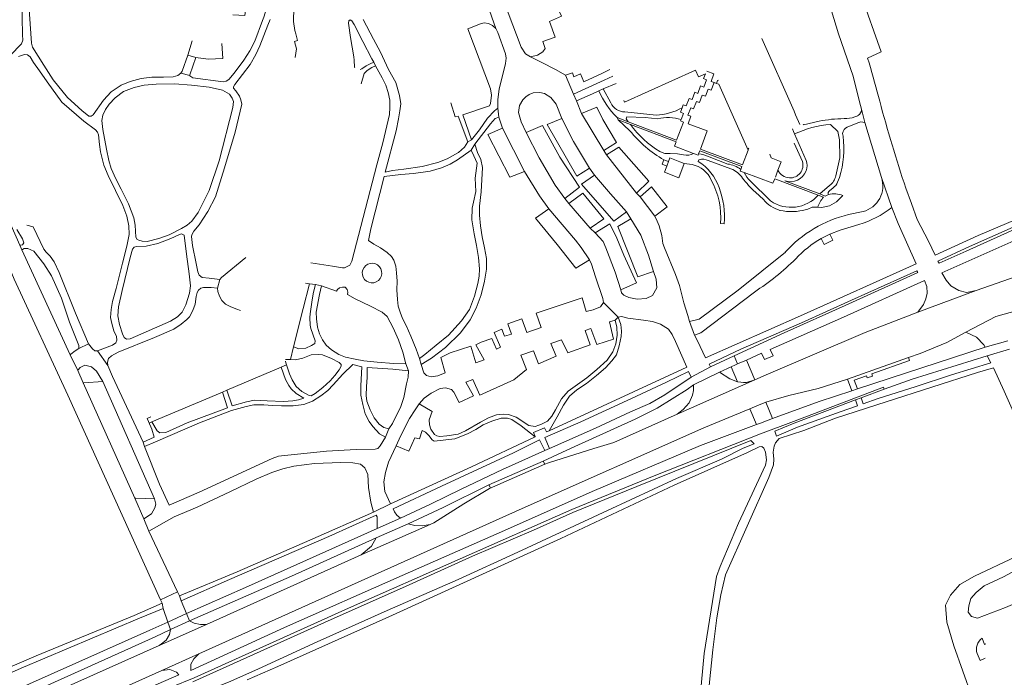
# Model space of a CAD drawing. Extents: x 145000 to 155000, y 457500 to 470000.
# Tile 122 of 196: x 152238 to 152541, y 461086 to 461289. Entities that reach past the tile are written whole.
import ezdxf

# ---------------------------------------------------------------- set-up
doc = ezdxf.new("R2010")
doc.units = 0
doc.header["$LTSCALE"] = 0.2
doc.header["$MEASUREMENT"] = 0
doc.layers.add('kant verharding', color=252, linetype='Continuous', lineweight=0)

msp = doc.modelspace()

# ---------------------------------------------------------------- linework, layer by layer
at = {"layer": 'kant verharding', "lineweight": 0}
for p, q in [((152384.91, 461286.14), (152382.27, 461293.47)), ((152290.07, 461277.93), (152291.45, 461282.3)), ((152476.61, 461260.7), (152466.73, 461283.03)), ((152503.44, 461278.96), (152499.26, 461277.04)), ((152292.51, 461277.23), (152290.07, 461277.93)), ((152341.41, 461274.27), (152341.24, 461276.38)), ((152346.67, 461276.84), (152347.32, 461275.78)), ((152347.32, 461275.78), (152347.82, 461274.69)), ((152341.43, 461273.99), (152341.41, 461274.27)), ((152424.47, 461263.44), (152446.27, 461273.32)), ((152447.2, 461271.29), (152446.27, 461273.32)), ((152290.7, 461271.66), (152287.92, 461272.42)), ((152343.39, 461269.12), (152344.34, 461272.26)), ((152408.79, 461265.93), (152406.27, 461271.73)), ((152451.1, 461269.87), (152452.02, 461269.48)), ((152452.76, 461269.2), (152452.02, 461269.48)), ((152416.55, 461266.93), (152414.65, 461266.08)), ((152416.55, 461266.93), (152417.89, 461267.53)), ((152421.85, 461269.23), (152417.89, 461267.53)), ((152417.89, 461267.53), (152420.25, 461263.24)), ((152452.76, 461269.2), (152453.47, 461268.96)), ((152453.47, 461268.96), (152462.46, 461248.67)), ((152409.67, 461263.91), (152408.79, 461265.93)), ((152409.67, 461263.91), (152414.65, 461266.08)), ((152411.21, 461259.98), (152409.67, 461263.91)), ((152424.24, 461263.97), (152424.47, 461263.44)), ((152497.36, 461261.3), (152496.76, 461263.6)), ((152502.98, 461263.82), (152502.61, 461265.18)), ((152385.75, 461258.83), (152385.45, 461261.66)), ((152424.56, 461260.44), (152434.2, 461259.43)), ((152476.61, 461260.7), (152477.07, 461259.61)), ((152497.36, 461261.3), (152498.42, 461257.21)), ((152385.75, 461258.83), (152386.92, 461255.43)), ((152418.05, 461248.61), (152411.21, 461259.98)), ((152422.17, 461258.71), (152422.51, 461258.01)), ((152425.53, 461257.42), (152422.17, 461258.71)), ((152422.51, 461258.01), (152426.13, 461254.67)), ((152422.51, 461258.01), (152426.32, 461256.57)), ((152425.53, 461257.42), (152440.49, 461251.77)), ((152442.58, 461257.35), (152440.49, 461251.77)), ((152441.85, 461258.08), (152441.7, 461257.67)), ((152441.7, 461257.67), (152442.58, 461257.35)), ((152478.43, 461256.56), (152477.07, 461259.61)), ((152495.3, 461258.95), (152496.23, 461259.3)), ((152393.72, 461242.1), (152386.92, 461255.43)), ((152426.32, 461256.57), (152440.3, 461251.28)), ((152476.43, 461254.39), (152476.1, 461255.21)), ((152476.73, 461253.68), (152476.43, 461254.39)), ((152496.24, 461257.09), (152492.97, 461255.76)), ((152503.5, 461240.3), (152498.42, 461257.21)), ((152376.26, 461251.28), (152377.39, 461251.89)), ((152480.37, 461245.54), (152476.73, 461253.68)), ((152491.54, 461253.85), (152491.71, 461252.98)), ((152377.26, 461248.68), (152378.38, 461250.49)), ((152418.87, 461247.27), (152418.05, 461248.61)), ((152447.59, 461248.52), (152447.21, 461247.57)), ((152460.56, 461243.65), (152447.59, 461248.52)), ((152460.73, 461244.13), (152447.82, 461248.98)), ((152462.46, 461248.67), (152460.73, 461244.13)), ((152476.68, 461250.83), (152479.21, 461245.17)), ((152428.15, 461235.49), (152418.87, 461247.27)), ((152436.6, 461245.73), (152437.99, 461245.22)), ((152437.99, 461245.22), (152437.43, 461243.76)), ((152447.37, 461245.75), (152447.15, 461245.17)), ((152457.22, 461242.91), (152450.22, 461245.46)), ((152450.46, 461246.6), (152456.25, 461244.42)), ((152413.69, 461243.18), (152415.25, 461241)), ((152436.79, 461241.87), (152437.28, 461243.21)), ((152437.28, 461243.21), (152437.43, 461243.76)), ((152441.47, 461245.13), (152442.84, 461244.54)), ((152445.26, 461244.27), (152442.84, 461244.54)), ((152460.22, 461242.78), (152460.03, 461242.25)), ((152460.03, 461242.25), (152461.31, 461241.78)), ((152460.22, 461242.78), (152460.56, 461243.65)), ((152471.66, 461242.52), (152470.87, 461240.35)), ((152461.31, 461241.78), (152470.12, 461238.49)), ((152470.12, 461238.49), (152470.66, 461239.87)), ((152484.09, 461234.86), (152470.66, 461239.87)), ((152484.54, 461235.24), (152473.83, 461239.24)), ((152490.6, 461240.31), (152489.98, 461238.79)), ((152503.5, 461240.3), (152506.73, 461231.04)), ((152469.4, 461233.04), (152463.19, 461239.12)), ((152487.58, 461237.82), (152484.54, 461235.24)), ((152488.68, 461237.14), (152487.52, 461236.19)), ((152512.76, 461232.26), (152511.05, 461236.98)), ((152407.35, 461232.23), (152406.09, 461233.83)), ((152429.24, 461234.36), (152428.15, 461235.49)), ((152433.74, 461228.34), (152429.24, 461234.36)), ((152467.18, 461233.46), (152464.71, 461235.78)), ((152485.71, 461234.24), (152484.09, 461234.86)), ((152484.54, 461235.24), (152486.2, 461234.56)), ((152486.2, 461234.56), (152487.19, 461235.02)), ((152407.35, 461232.23), (152413.84, 461224.69)), ((152483.95, 461231.14), (152482.25, 461231.12)), ((152425.07, 461229.68), (152426.37, 461227.51)), ((152493.42, 461228.86), (152497.88, 461229.79)), ((152415.41, 461223.27), (152413.84, 461224.69)), ((152455.17, 461226), (152454.01, 461226.09)), ((152484.97, 461221.53), (152487.66, 461222.84)), ((152238.62, 461219.47), (152238.37, 461219.42)), ((152238.37, 461219.42), (152239.01, 461218.02)), ((152239.01, 461218.02), (152239.24, 461218.13)), ((152239.01, 461218.02), (152253.94, 461185.69)), ((152300.5, 461209.52), (152307.92, 461215.6)), ((152334.61, 461212.95), (152327.98, 461214.01)), ((152520.88, 461214.52), (152521.24, 461213.92)), ((152299.97, 461208.85), (152300.5, 461209.52)), ((152514.67, 461211.02), (152514.43, 461211.54)), ((152299.26, 461206.18), (152299.97, 461208.85)), ((152327.49, 461207.53), (152326.32, 461207.74)), ((152329.36, 461207.38), (152331.24, 461206.9)), ((152514.68, 461198.86), (152532.69, 461205.5)), ((152422.54, 461197.28), (152418.02, 461201.81)), ((152306.29, 461199.3), (152305.17, 461199.73)), ((152421.6, 461196.37), (152422.54, 461197.28)), ((152444.42, 461195.96), (152443.94, 461197.84)), ((152398.86, 461194.12), (152394.38, 461192.54)), ((152412.38, 461193.17), (152414.1, 461193.76)), ((152419.87, 461195.82), (152421.6, 461196.37)), ((152446.01, 461191.72), (152444.42, 461195.96)), ((152446.87, 461189.97), (152446.01, 461191.72)), ((152256.54, 461187.67), (152259.57, 461189.06)), ((152266.91, 461188.71), (152262.3, 461186.94)), ((152322.56, 461188.1), (152321.67, 461184.22)), ((152386.3, 461188.03), (152385.11, 461187.47)), ((152401.79, 461189.21), (152405.04, 461190.27)), ((152449.4, 461184.77), (152446.87, 461189.97)), ((152535.44, 461188.01), (152496.17, 461175.21)), ((152542.44, 461189.99), (152535.44, 461188.01)), ((152254.14, 461185.85), (152253.94, 461185.69)), ((152253.94, 461185.69), (152256.21, 461180.88)), ((152265.51, 461182.41), (152262.3, 461186.94)), ((152392.6, 461185.61), (152396.5, 461186.96)), ((152450.9, 461181.99), (152458.15, 461185.35)), ((152458.15, 461185.35), (152459.24, 461182.89)), ((152493.05, 461178.18), (152511.83, 461184.88)), ((152536.08, 461185.34), (152542.94, 461187.43)), ((152537.14, 461183.2), (152536.08, 461185.34)), ((152318.86, 461181.88), (152302.12, 461174.79)), ((152320.47, 461182.56), (152318.86, 461181.88)), ((152320.1, 461183.76), (152320.27, 461183.22)), ((152321.67, 461184.22), (152320.11, 461184.27)), ((152357.22, 461182.87), (152358.01, 461180.77)), ((152361.93, 461182.67), (152361.34, 461184.58)), ((152381.23, 461184.14), (152378.74, 461183.26)), ((152443.68, 461181.87), (152401.27, 461162.33)), ((152450.9, 461181.99), (152444.97, 461178.86)), ((152450.52, 461182.86), (152450.9, 461181.99)), ((152453.66, 461180.39), (152457.29, 461182.03)), ((152457.29, 461182.03), (152458.6, 461182.61)), ((152457.29, 461182.03), (152459.26, 461177.42)), ((152458.6, 461182.61), (152459.24, 461182.89)), ((152459.24, 461182.89), (152461.94, 461184.09)), ((152461.94, 461184.09), (152464.55, 461177.98)), ((152537.97, 461181.73), (152541.3, 461174.46)), ((152256.39, 461181.08), (152256.21, 461180.88)), ((152256.21, 461180.88), (152257.84, 461177.06)), ((152444.17, 461180.58), (152444.97, 461178.86)), ((152445.71, 461176.4), (152453.66, 461180.39)), ((152257.84, 461177.06), (152258.1, 461177.08)), ((152257.84, 461177.06), (152273.8, 461141.6)), ((152258.1, 461177.08), (152263.94, 461177.52)), ((152263.94, 461177.52), (152279.83, 461141.38)), ((152375.67, 461177.25), (152377.8, 461178.08)), ((152440.61, 461167.42), (152464.55, 461177.98)), ((152461.95, 461177.12), (152461.04, 461177.19)), ((152464.55, 461177.98), (152461.95, 461177.12)), ((152494.4, 461174.64), (152493.05, 461178.18)), ((152300.72, 461174.2), (152279.04, 461165.02)), ((152302.12, 461174.79), (152300.72, 461174.2)), ((152496.17, 461175.21), (152494.4, 461174.64)), ((152504.3, 461175.15), (152497.23, 461172.47)), ((152462.98, 461169.11), (152464.46, 461169.72)), ((152464.46, 461169.72), (152465.21, 461170.03)), ((152465.21, 461170.03), (152467.93, 461171.16)), ((152467.93, 461171.16), (152470.01, 461166.06)), ((152497.23, 461172.47), (152495.48, 461171.81)), ((152277.57, 461166.05), (152278.74, 461166.61)), ((152465.11, 461164.23), (152462.98, 461169.11)), ((152277.98, 461165.2), (152277.57, 461166.05)), ((152279.04, 461165.02), (152278.24, 461164.63)), ((152279.04, 461165.02), (152280.61, 461162.3)), ((152466.61, 461164.79), (152465.11, 461164.23)), ((152467.36, 461165.08), (152466.61, 461164.79)), ((152470.01, 461166.06), (152467.36, 461165.08)), ((152276.32, 461158.84), (152279.71, 461160.39)), ((152351.91, 461162.91), (152350.87, 461160.31)), ((152276.32, 461158.84), (152276.75, 461157.44)), ((152280.16, 461158.92), (152276.75, 461157.44)), ((152398.28, 461159.49), (152399.93, 461156.19)), ((152401.39, 461156.89), (152399.96, 461160.23)), ((152428.27, 461145.14), (152463.37, 461159.28)), ((152399.93, 461156.19), (152401.39, 461156.89)), ((152399.47, 461152.99), (152382.73, 461145.64)), ((152399.47, 461152.99), (152399.98, 461151.99)), ((152382.73, 461145.64), (152383.23, 461144.72)), ((152273.8, 461141.6), (152276.6, 461135.2)), ((152274.08, 461141.59), (152273.8, 461141.6)), ((152279.83, 461141.38), (152274.08, 461141.59)), ((152347.24, 461137.28), (152352.45, 461139.82)), ((152276.6, 461135.2), (152278.1, 461131.43)), ((152343.45, 461124.09), (152364.65, 461133.47)), ((152348.04, 461129.33), (152357.88, 461133.65)), ((152348.32, 461132.24), (152355.48, 461135.4)), ((152278.1, 461131.43), (152286.96, 461112.68)), ((152295.84, 461102.72), (152343.45, 461124.09)), ((152286.96, 461112.68), (152281.71, 461110.3)), ((152286.96, 461112.68), (152287.55, 461111.45)), ((152281.71, 461110.3), (152282.18, 461109.25)), ((152282.18, 461109.25), (152282.53, 461107.58)), ((152287.55, 461111.45), (152288.08, 461109.98)), ((152288.08, 461109.98), (152289.73, 461106.09)), ((152282.53, 461107.58), (152283.96, 461103.42)), ((152283.96, 461103.42), (152289.73, 461106.09)), ((152289.73, 461106.09), (152290.59, 461103.84)), ((152283.96, 461103.42), (152284.74, 461101.1)), ((152284.74, 461101.1), (152290.59, 461103.84)), ((152281.31, 461096.25), (152295.84, 461102.72)), ((152282.12, 461088.49), (152293.5, 461093.66))]:
    msp.add_line(p, q, dxfattribs=at)
at = {"layer": 'kant verharding', "lineweight": 0, "flags": 128}
for points in [[(152503.44, 461278.96), (152497.14, 461296.75), (152490.08, 461312.1)], [(152206.7, 461303.5), (152210.56, 461295.47), (152221.7, 461270.77), (152222.95, 461269.59), (152224.47, 461269.24), (152226.09, 461269.8), (152228.32, 461271.17), (152231.82, 461274.24), (152238.92, 461281.43), (152239.37, 461282.51), (152239.27, 461284.14), (152239.05, 461294.98), (152239.41, 461298.49), (152240.3, 461302.51)], [(152242.4, 461302.38), (152241.76, 461299.89), (152241.31, 461297.25), (152241.13, 461294), (152241.39, 461290.6), (152241.96, 461281.58), (152242.27, 461280.39), (152245.78, 461274.85), (152248.71, 461270.35), (152253.06, 461264.86), (152257.47, 461260.89), (152259.6, 461259.18), (152260.34, 461259.17), (152260.99, 461259.61), (152264.14, 461264.08), (152266.52, 461266.63), (152269.61, 461268.74), (152272.35, 461269.81), (152275.78, 461270.77), (152279.01, 461271.13), (152282.64, 461271.15), (152285.58, 461271.24), (152287.04, 461271.67), (152287.92, 461272.42)], [(152202.28, 461299.24), (152222.68, 461254.83), (152238.37, 461219.42)], [(152290.7, 461271.66), (152290.7, 461271.58), (152291.66, 461270.97), (152300.99, 461269.7), (152301.88, 461269.9), (152302.76, 461270.45), (152304.33, 461272.38), (152307.34, 461276.36), (152309.18, 461279.3), (152310.68, 461282.21), (152313.11, 461288.61), (152313.43, 461289.63), (152314.28, 461292.27), (152314.74, 461294.56), (152309.34, 461295.08), (152308.14, 461293.76), (152308.01, 461292.91), (152307.59, 461290.14), (152303.98, 461290.34)], [(152387.05, 461295.19), (152388.69, 461291.01), (152392.64, 461280.41), (152393.99, 461278.33), (152395.52, 461277.44)], [(152395.52, 461277.44), (152397.69, 461277.9), (152399.3, 461278.93), (152400.04, 461280), (152399.33, 461282.18), (152403.07, 461283.47), (152401.42, 461288.3), (152405.04, 461289.96), (152403.97, 461292.29), (152408.89, 461294.12), (152410.39, 461294.68)], [(152487.07, 461294.45), (152488.19, 461291.63), (152490.26, 461284.52), (152494.79, 461271.49), (152496.76, 461263.6)], [(152322.7, 461292.48), (152322.62, 461288.33), (152323.05, 461285.53), (152323.3, 461284.51), (152323.79, 461282.49), (152322.93, 461282.09), (152323.49, 461279.93), (152323.17, 461277.23)], [(152299.97, 461208.85), (152296.63, 461209.31), (152294.52, 461209.53), (152293.6, 461210.2), (152293.2, 461211.22), (152292.62, 461213.83), (152291.58, 461219.34), (152291.2, 461222.08), (152291.35, 461222.65), (152291.98, 461223.8), (152293.61, 461225.7), (152296.24, 461229.77), (152298.62, 461234.37), (152301.38, 461243.29), (152304.63, 461254.2), (152306.74, 461262.87), (152306.45, 461264.21), (152305.98, 461265.28), (152304.89, 461266.93), (152304.19, 461267.73), (152304.14, 461268.22), (152304.53, 461268.94), (152309.24, 461275.05), (152311.04, 461278.17), (152312.23, 461280.84), (152314.76, 461287.17), (152315.39, 461288.95)], [(152341.24, 461276.38), (152341.16, 461277.46), (152340.12, 461283.35), (152339.56, 461287.77), (152339.66, 461288.46), (152340, 461288.76), (152340.59, 461288.52), (152341.26, 461287.34), (152343.98, 461282.17), (152346.67, 461276.84)], [(152376.26, 461251.28), (152375.23, 461249.6), (152373.37, 461248.02), (152369.88, 461246.07), (152367, 461244.85), (152362.18, 461243.7), (152356.6, 461242.83), (152353.09, 461242.39), (152350.84, 461241.96), (152354.15, 461254.66), (152354.91, 461258.32), (152355.35, 461260.83), (152355.62, 461262.94), (152355.27, 461265.55), (152354.09, 461269.51), (152351.85, 461273.55), (152349.42, 461278.86), (152347.18, 461282.89), (152344.05, 461288.94)], [(152384.91, 461286.14), (152383.82, 461287.1), (152382.63, 461287.67), (152381.31, 461287.85), (152380.11, 461287.57), (152376.21, 461286), (152383.19, 461267.52), (152383.52, 461265.57), (152383.23, 461263.09), (152382.89, 461262.33), (152374.66, 461259.59), (152377.39, 461251.89)], [(152201.77, 461285.68), (152217.16, 461252.04), (152229.93, 461225.15), (152236.64, 461208.94), (152253.22, 461173.25), (152281.71, 461110.3)], [(152385.45, 461261.66), (152385.49, 461264.24), (152385.88, 461267.42), (152387.86, 461275.4), (152388.07, 461276.99), (152387.84, 461278.33), (152385.52, 461284.87), (152384.91, 461286.14)], [(152300.6, 461281.52), (152300.87, 461276.94), (152296.39, 461276.69), (152292.51, 461277.23)], [(152238.01, 461277.56), (152239.82, 461278.15), (152240.79, 461278.04), (152241.62, 461277.44), (152242.6, 461275.67), (152244.48, 461273.12), (152246.85, 461269.7), (152251.37, 461263.46), (152258.14, 461257.57), (152261.73, 461254.92), (152262.32, 461254.22), (152262.6, 461253.43), (152262.94, 461250.47)], [(152287.92, 461272.42), (152288.4, 461273.01), (152290.07, 461277.93)], [(152292.51, 461277.23), (152290.72, 461271.9), (152290.7, 461271.66)], [(152347.32, 461275.78), (152346.24, 461275.31), (152345, 461274.64), (152343.63, 461273.71), (152343.12, 461273.55)], [(152406.27, 461271.73), (152403.2, 461273.54), (152399.05, 461275.7), (152395.52, 461277.44)], [(152347.82, 461274.69), (152349.9, 461270.95), (152351, 461268.69), (152351.77, 461266.41), (152352.26, 461264.07), (152352.24, 461261.78), (152352.11, 461259.7), (152350.06, 461250.98), (152348.23, 461244.22), (152340.57, 461214.49), (152339.93, 461213.29), (152338.29, 461212.42), (152337.64, 461212.46), (152334.61, 461212.95)], [(152344.34, 461272.26), (152345.26, 461273.26), (152346.71, 461274.16), (152347.82, 461274.69)], [(152406.27, 461271.73), (152408.48, 461272.49), (152408.89, 461271.28), (152410.92, 461272.16), (152411.99, 461269.71), (152417.46, 461272.31), (152419.96, 461273.5)], [(152449.77, 461273.03), (152451.97, 461272.15), (152451.1, 461269.87)], [(152408.79, 461265.93), (152418.2, 461270.24), (152420.88, 461271.46)], [(152447.2, 461271.29), (152449.39, 461272.22), (152448.77, 461270.72), (152449.72, 461270.38), (152448.84, 461268.1), (152447.88, 461268.45), (152447.04, 461266.16), (152446.1, 461266.51), (152445.24, 461264.26), (152444.32, 461264.61), (152443.44, 461262.3), (152442.51, 461262.68), (152442.18, 461261.77)], [(152444.02, 461256.83), (152444.9, 461259.13), (152443.96, 461259.48), (152444.82, 461261.74), (152445.73, 461261.38), (152446.59, 461263.66), (152447.53, 461263.35), (152448.4, 461265.61), (152449.33, 461265.26), (152450.23, 461267.48), (152451.13, 461267.2), (152452.02, 461269.48)], [(152453.37, 461270.24), (152453.1, 461270.1), (152452.76, 461269.2)], [(152265.87, 461262.81), (152267.76, 461264.78), (152270.28, 461266.73), (152273.55, 461267.95), (152276.68, 461268.73), (152280.39, 461268.98), (152285.98, 461269.09), (152291.23, 461268.72), (152296.62, 461268.06), (152300.81, 461267.15), (152302.89, 461265.91), (152303.73, 461264.7), (152304.11, 461263.66), (152303.94, 461261.83), (152299.75, 461245.41), (152296.66, 461236.28), (152293.32, 461229.51), (152291.32, 461226.88), (152289.9, 461225.57), (152288.14, 461224.6), (152284.33, 461222.62), (152281.16, 461221.5), (152277.58, 461220.62), (152276, 461220.69), (152274.98, 461220.94), (152274.48, 461221.22), (152274.14, 461221.9), (152273.91, 461225.62)], [(152394.2, 461254.14), (152392.65, 461257.36), (152391.84, 461260.24), (152392.15, 461262.43), (152393.19, 461264.18), (152394.05, 461265.09), (152395.07, 461265.82), (152396.35, 461266.29), (152398.43, 461266.45), (152399.84, 461266.18), (152401.82, 461264.94), (152403.4, 461262.81), (152405.16, 461258.47)], [(152273.91, 461225.62), (152273.52, 461227.86), (152271.86, 461232.18), (152269.63, 461236.67), (152267.91, 461239.91), (152266.55, 461243.03), (152265.77, 461245.52), (152265.05, 461249), (152263.98, 461255.03), (152263.61, 461257.82), (152263.89, 461259.49), (152264.8, 461261.16), (152265.87, 461262.81)], [(152371, 461263.22), (152372.38, 461258.93), (152373.29, 461259.18), (152376.26, 461251.28)], [(152377.39, 461251.89), (152379.81, 461254.96), (152382.31, 461258.54), (152384.43, 461260.79), (152385.45, 461261.66)], [(152418.05, 461248.61), (152422.01, 461251.02), (152417.81, 461258.11), (152415.94, 461261.92), (152411.21, 461259.98)], [(152442.18, 461261.77), (152441.66, 461260.35), (152442.58, 461259.99), (152441.85, 461258.08)], [(152378.38, 461250.49), (152383.2, 461256.84), (152384.7, 461258.4), (152385.75, 461258.83)], [(152405.16, 461258.47), (152400.69, 461256.6), (152409.77, 461240.69), (152413.69, 461243.18)], [(152413.69, 461243.18), (152408.72, 461251.37), (152405.16, 461258.47)], [(152434.71, 461258.34), (152430.84, 461258.76), (152425.14, 461259), (152425.01, 461258.29), (152425.53, 461257.42)], [(152479.45, 461256.71), (152479.56, 461256.47), (152484.32, 461257.6)], [(152498.42, 461257.21), (152497.17, 461257.39), (152496.24, 461257.09)], [(152386.92, 461255.43), (152382.41, 461253.51), (152389.21, 461240.39), (152393.72, 461242.1)], [(152406.09, 461233.83), (152410.56, 461237.26), (152404.52, 461246.52), (152399.19, 461256.31), (152394.2, 461254.14)], [(152447.82, 461248.98), (152449.92, 461254.6), (152444.02, 461256.83)], [(152487.82, 461256.58), (152490.08, 461254.46), (152490.57, 461251.83), (152490.67, 461246.29), (152489.47, 461240.82)], [(152394.2, 461254.14), (152398.17, 461246.31), (152403.14, 461237.9), (152406.09, 461233.83)], [(152440.3, 461251.28), (152439.79, 461249.88), (152445.72, 461247.65)], [(152262.94, 461250.47), (152263.26, 461248.15), (152264.29, 461244.09), (152265.61, 461240.88), (152267.86, 461236.28), (152270.05, 461231.63), (152271.31, 461228.32), (152271.94, 461225.38), (152272.09, 461222.69), (152271.35, 461219.09), (152269.96, 461213.9), (152268.03, 461206.1), (152266.91, 461202.08), (152266.47, 461199.63), (152266.27, 461197.15), (152266.7, 461195.29), (152267.33, 461193.07), (152268.17, 461191.28), (152268.29, 461190.17), (152267.96, 461189.34), (152266.91, 461188.71)], [(152361.34, 461184.58), (152360.4, 461187.45), (152358.75, 461191.43), (152357.25, 461194.67), (152356.13, 461196.91), (152355.38, 461198.87), (152354.82, 461200.7), (152354.62, 461202.68), (152354.41, 461205.65), (152354.46, 461208.33), (152354.34, 461210.88), (152354.09, 461212.99), (152353.49, 461214.78), (152352.71, 461215.96), (152351.46, 461217.17), (152349.34, 461218.62), (152347.34, 461219.77), (152345.68, 461220.92), (152346.45, 461224.48), (152350.55, 461240.56), (152355.63, 461241.24), (152359.58, 461241.55), (152364.62, 461242.25), (152368.12, 461243.28), (152370.8, 461244.37), (152373.08, 461245.75), (152377.26, 461248.68)], [(152377.26, 461248.68), (152378.13, 461246.97), (152379.15, 461244.68), (152378.51, 461240.06), (152378.72, 461236.01), (152377.94, 461232.71), (152377.6, 461230.87), (152377.46, 461227.28), (152378.19, 461222.96), (152378.92, 461219.3), (152379.52, 461215.65), (152379.87, 461212.18), (152379.73, 461209.91), (152379.29, 461207.66), (152378.33, 461203.76), (152376.72, 461199.61), (152374.29, 461196.17), (152370.31, 461191.72), (152366.46, 461188.65), (152363.01, 461185.78), (152361.34, 461184.58)], [(152361.93, 461182.67), (152365.04, 461184.63), (152369.33, 461187.9), (152374.02, 461192.44), (152376.94, 461196.42), (152378.8, 461200.08), (152380.33, 461204.17), (152381.36, 461208.4), (152382.03, 461212.1), (152381.96, 461215.35), (152381.39, 461218.58), (152380.63, 461222.01), (152380.16, 461225.43), (152379.81, 461228.73), (152379.87, 461231.49), (152380.37, 461235.82), (152380.72, 461243.32), (152380.2, 461245.82), (152379.27, 461248.01), (152378.38, 461250.49)], [(152428.15, 461235.49), (152431.93, 461239.14), (152422.73, 461249.59), (152418.87, 461247.27)], [(152462.74, 461249.27), (152462.59, 461249.2), (152462.46, 461248.67)], [(152437.43, 461243.76), (152436.05, 461244.35), (152436.6, 461245.73)], [(152437.99, 461245.22), (152438.41, 461246.3), (152441.47, 461245.13)], [(152438.5, 461247.69), (152440.73, 461247.57), (152442.63, 461247.23)], [(152445.72, 461247.65), (152447.07, 461247.16), (152447.21, 461247.57)], [(152471.66, 461242.52), (152472.64, 461245.09), (152469.53, 461246.28), (152469.12, 461247.45)], [(152442.84, 461244.54), (152441.18, 461240.18), (152436.79, 461241.87)], [(152578.83, 461242.65), (152548.09, 461228.73), (152533.24, 461222.39), (152520.03, 461216.36)], [(152582.81, 461242.23), (152570.02, 461236.44), (152530.57, 461219), (152520.88, 461214.52)], [(152393.72, 461242.1), (152398.34, 461234.68), (152401.15, 461230.65)], [(152415.25, 461241), (152411.26, 461238.2), (152421.13, 461226.88), (152425.07, 461229.68)], [(152425.07, 461229.68), (152420.18, 461235.22), (152415.25, 461241)], [(152521.24, 461213.92), (152529.53, 461217.59), (152582.73, 461241.62)], [(152433.74, 461228.34), (152437.56, 461231.27), (152432.8, 461237.44), (152429.24, 461234.36)], [(152522.1, 461210.92), (152547.94, 461222.46), (152559.79, 461227.87), (152579.02, 461236.57), (152583.94, 461238.89)], [(152413.84, 461224.69), (152418.12, 461227.52), (152411.68, 461235.48), (152407.35, 461232.23)], [(152491.62, 461234.72), (152489.67, 461232.77), (152487.55, 461231.59), (152485.04, 461231.09), (152483.95, 461231.14)], [(152401.15, 461230.65), (152397.07, 461227.75), (152403.71, 461219.61), (152409.46, 461212.41), (152413.64, 461214.88)], [(152413.64, 461214.88), (152411.11, 461218.71), (152409.34, 461221.03), (152401.15, 461230.65)], [(152506.73, 461231.04), (152508.64, 461226.16), (152514.17, 461213.7)], [(152520.03, 461216.36), (152517.99, 461220.66), (152514.52, 461227.39), (152512.76, 461232.26)], [(152426.37, 461227.51), (152422.35, 461225.17), (152428.57, 461209.7), (152433.4, 461211.38)], [(152433.4, 461211.38), (152431.84, 461216.32), (152429.49, 461222.5), (152426.37, 461227.51)], [(152443.94, 461197.84), (152442.7, 461201.74), (152441.35, 461207.07), (152440.19, 461210.4), (152436.76, 461218.6), (152436.23, 461220), (152435.97, 461222.42), (152435.13, 461225.42), (152434.49, 461226.87), (152433.74, 461228.34)], [(152237.52, 461224.27), (152239.22, 461221.39), (152239.67, 461220.19), (152239.21, 461219.59), (152238.62, 461219.47)], [(152259.57, 461189.06), (152255.49, 461198.49), (152250.52, 461211.03), (152248.93, 461214.28), (152247.73, 461216.03), (152246.49, 461217.32), (152245.74, 461218.21), (152242.49, 461225.11), (152240.53, 461225.59)], [(152423.35, 461205.66), (152428.16, 461207.81), (152424.23, 461216.34), (152422.05, 461221.59), (152419.99, 461225.97), (152415.41, 461223.27)], [(152496.55, 461225.84), (152490.85, 461224.07), (152487.66, 461222.84)], [(152277.23, 461219.17), (152280.88, 461219.95), (152284.85, 461221.52), (152287.32, 461222.62), (152288.14, 461222.89), (152288.98, 461222.57), (152289.67, 461216.69), (152290.52, 461210.67), (152290.88, 461206.93), (152290.62, 461204.65), (152289.52, 461201.04), (152288.38, 461198.83), (152286.95, 461197.35), (152284.72, 461196.06), (152272.39, 461190.63), (152271.2, 461190.52), (152270.5, 461190.99), (152269.98, 461192.19), (152269.04, 461195.02), (152268.56, 461197.64), (152268.72, 461200.48), (152269.85, 461205.48), (152272.33, 461215.6), (152273.08, 461218.19), (152273.54, 461218.78), (152274.32, 461219.04), (152277.23, 461219.17)], [(152415.41, 461223.27), (152417.84, 461220.54), (152418.69, 461218.62), (152421.6, 461211.16), (152423.35, 461205.66)], [(152487.66, 461222.84), (152488.57, 461221.02), (152485.9, 461219.62), (152484.97, 461221.53)], [(152239.24, 461218.13), (152239.72, 461218.37), (152240.9, 461218.42), (152242.66, 461217.6), (152245.83, 461213.74), (152248.11, 461210.02), (152251.19, 461203.14), (152253.72, 461195.75), (152256.53, 461188.6), (152256.54, 461187.67)], [(152532.69, 461205.5), (152551.16, 461211.97), (152569.48, 461218.12)], [(152444.42, 461195.96), (152447.44, 461196.67), (152459.4, 461205.56), (152473.94, 461217.3)], [(152413.64, 461214.88), (152414.27, 461213.55), (152415.5, 461209.73), (152417.77, 461202.99), (152418.02, 461201.81)], [(152514.17, 461213.7), (152478.57, 461197.67), (152449.4, 461184.77)], [(152433.4, 461211.38), (152434.15, 461208.98), (152434.45, 461206.34), (152433.06, 461204), (152431.08, 461203.05), (152428.37, 461202.83), (152425.81, 461203.36), (152424.23, 461204.09), (152423.49, 461204.74), (152423.35, 461205.66)], [(152514.43, 461211.54), (152494.34, 461202.55), (152478.89, 461195.55), (152460.2, 461187.38), (152450.52, 461182.86)], [(152458.15, 461185.35), (152473.54, 461192.48), (152492.32, 461200.89), (152514.67, 461211.02)], [(152532.69, 461205.5), (152529.73, 461204.84), (152527.3, 461205.44), (152524.88, 461206.92), (152523.39, 461208.62), (152522.1, 461210.92)], [(152299.26, 461206.18), (152297.3, 461206.46), (152294.95, 461206.46), (152294.08, 461206.17), (152293.4, 461205.6), (152292.94, 461204.87), (152292.65, 461203.65), (152292.32, 461201.3), (152291.67, 461199.35), (152290.58, 461197.43), (152289.83, 461196.59), (152288.01, 461195.1), (152285.74, 461193.59), (152279.86, 461190.99), (152268.65, 461186.48), (152266.63, 461185.38), (152265.7, 461184.59), (152265.42, 461183.42), (152265.51, 461182.41)], [(152305.17, 461199.73), (152303.35, 461200.44), (152301.69, 461201.3), (152300.56, 461202.41), (152299.83, 461203.79), (152299.36, 461205.13), (152299.26, 461206.18)], [(152322.56, 461188.1), (152325.53, 461199.97), (152327.49, 461207.53), (152329.36, 461207.38)], [(152329.36, 461207.38), (152328.76, 461204.93), (152328.31, 461202.61), (152327.74, 461198.28), (152327.65, 461197.14), (152327.76, 461194.86), (152327.98, 461193.83), (152329.3, 461190), (152329.17, 461189.19), (152328.19, 461188.6), (152326.43, 461187.73), (152324.22, 461187.55), (152322.56, 461188.1)], [(152331.24, 461206.9), (152330.57, 461204.28), (152329.63, 461198.83), (152329.67, 461196.74), (152330.02, 461194.18), (152330.59, 461192.17), (152331.52, 461190.35), (152332.65, 461188.64), (152334.26, 461187.19), (152336.52, 461185.74), (152338.62, 461184.95), (152341.56, 461184.33), (152344.25, 461183.82), (152348.37, 461183.39), (152353.39, 461183.03), (152357.22, 461182.87)], [(152357.22, 461182.87), (152356.28, 461186.47), (152354.88, 461190.32), (152353.23, 461194.01), (152351.41, 461197.47), (152349.91, 461198.81), (152346.32, 461200.7), (152341.57, 461202.95), (152339.24, 461204.23), (152339.34, 461204.93), (152339.08, 461205.78), (152338.48, 461206.5), (152337.67, 461206.56), (152336.74, 461206.26), (152336.11, 461205.82), (152335.87, 461205.33), (152331.24, 461206.9)], [(152461.94, 461184.09), (152466.64, 461186.16), (152467.57, 461184.21), (152470.22, 461185.34), (152469.3, 461187.37), (152491.87, 461197.33), (152516.73, 461208.52)], [(152516.73, 461208.52), (152517.44, 461206.74), (152517.58, 461204.71), (152517.17, 461202.93), (152516.46, 461201.15), (152514.68, 461198.86)], [(152412.7, 461199.04), (152411.46, 461203.28), (152397.3, 461198.5), (152398.86, 461194.12)], [(152464.44, 461205.02), (152447.94, 461192.47), (152446.01, 461191.72)], [(152418.02, 461201.81), (152417.11, 461200.48), (152414.83, 461199.57), (152412.7, 461199.04)], [(152394.38, 461192.54), (152392.84, 461196.81), (152388.58, 461195.21), (152389.69, 461192.08), (152387.58, 461191.41), (152386.74, 461193.54), (152384.32, 461192.59), (152386.3, 461188.03)], [(152401.27, 461162.33), (152403.76, 461166.62), (152405.73, 461170.19), (152407.53, 461172.96), (152409.81, 461174.9), (152412.78, 461176.82), (152415.86, 461179.32), (152418.6, 461181.71), (152420.58, 461183.83), (152421.96, 461185.69), (152422.84, 461188.49), (152423.4, 461191.28), (152423.58, 461192.95), (152423.29, 461195.02), (152422.54, 461197.28)], [(152422.54, 461197.28), (152423.57, 461197.48), (152425.5, 461196.97), (152430.29, 461196.34), (152433.04, 461195.91), (152435.51, 461195.17), (152438.01, 461193.58), (152439.12, 461191.95), (152440.14, 461189.83), (152443.68, 461181.87)], [(152464.55, 461177.98), (152468.09, 461179.54), (152498.48, 461192.54), (152514.68, 461198.86)], [(152529.51, 461192.63), (152538.74, 461197.47), (152545.66, 461199.39)], [(152421.6, 461196.37), (152422.11, 461194.22), (152422.15, 461191.75), (152421.8, 461189.05), (152420.86, 461186.58), (152419.17, 461184.03), (152415.96, 461181.14), (152412.88, 461178.63), (152407.12, 461174.48), (152405.03, 461172.12), (152403.27, 461168.74), (152402.1, 461166.78), (152400.76, 461165.29), (152399.29, 461164.52)], [(152414.1, 461193.76), (152415.96, 461188.88), (152421.08, 461190.5), (152419.87, 461195.82)], [(152385.11, 461187.47), (152383.59, 461190.71), (152380.35, 461189.61), (152378.74, 461188.78), (152381.23, 461184.14)], [(152405.04, 461190.27), (152407, 461186.25), (152413.84, 461188.76), (152412.38, 461193.17)], [(152511.83, 461184.88), (152515.38, 461186.14), (152523.62, 461189.47), (152529.51, 461192.63)], [(152529.51, 461192.63), (152532.74, 461191.11), (152535.01, 461188.81), (152535.44, 461188.01)], [(152256.54, 461187.67), (152255.4, 461186.91), (152254.14, 461185.85)], [(152262.3, 461186.94), (152261.51, 461186.96), (152260.73, 461187.51), (152259.57, 461189.06)], [(152378.74, 461183.26), (152377.15, 461188.36), (152370.81, 461186.31), (152367.91, 461184.89), (152369.24, 461180.12)], [(152396.5, 461186.96), (152397.96, 461182.94), (152403.4, 461185.27), (152401.79, 461189.21)], [(152320.27, 461183.22), (152321.33, 461179.81), (152322.2, 461177.98), (152323.4, 461175.98), (152325.21, 461174.35), (152327.21, 461173.22), (152328.01, 461173.08), (152329.31, 461173.78), (152331.62, 461175.67), (152333.88, 461177.72), (152335.28, 461179.33), (152336.65, 461181.09), (152337.23, 461182.22), (152337.23, 461182.76), (152336.64, 461183.34), (152334.31, 461184.6), (152331.55, 461185.69), (152330.21, 461185.82)], [(152330.21, 461185.82), (152328.02, 461185.65), (152325.5, 461184.66), (152323.27, 461184.17), (152321.67, 461184.22)], [(152377.8, 461178.08), (152379.94, 461173.32), (152390.44, 461177.95), (152394.31, 461181.19), (152392.6, 461185.61)], [(152511.83, 461184.88), (152512.16, 461183.96), (152500.57, 461179.83), (152500.79, 461179.14)], [(152536.08, 461185.34), (152512.94, 461178.2), (152504.3, 461175.15)], [(152263.94, 461177.52), (152262.03, 461180.7), (152260.41, 461181.97), (152258.4, 461182.47), (152256.97, 461181.74), (152256.39, 461181.08)], [(152265.51, 461182.41), (152266.91, 461178.99), (152276.32, 461158.84)], [(152350.87, 461160.31), (152349.11, 461161.33), (152346.99, 461163.64), (152345.93, 461165.13), (152344.7, 461167.52), (152343.97, 461170.35), (152343.37, 461173.25), (152343.31, 461176.15), (152343.62, 461182.04), (152340.91, 461182.66), (152337.8, 461179.76), (152334.86, 461176.43), (152333.19, 461174.73), (152331.05, 461173.02), (152328.44, 461171.44), (152325.77, 461170.36), (152322.53, 461169.94), (152318.91, 461169.94), (152316.18, 461170.08), (152313.45, 461170.32), (152310.45, 461170.28), (152308.02, 461169.82), (152303.56, 461168.55), (152293.7, 461164.78), (152280.16, 461158.92)], [(152302.12, 461174.79), (152303.7, 461169.98), (152308.15, 461171.24), (152310.6, 461171.78), (152314.48, 461171.55), (152319.55, 461171.37), (152322.41, 461171.49), (152324.11, 461171.86), (152325.83, 461172.32), (152323.4, 461173.8), (152321.91, 461175.17), (152321.15, 461176.22), (152320.14, 461178.12), (152318.86, 461181.88)], [(152358.01, 461180.77), (152353.21, 461181.28), (152345.29, 461181.78), (152345.26, 461178.74), (152345.04, 461175.89), (152344.93, 461173.21), (152345.14, 461171.47), (152346.18, 461168.71), (152347.45, 461166.31), (152348.97, 461164.32), (152350.44, 461163.36), (152351.91, 461162.91)], [(152369.24, 461180.12), (152367.01, 461179.21), (152364.95, 461178.89), (152363.5, 461179.35), (152362.67, 461180.16), (152361.93, 461182.67)], [(152448.26, 461056.5), (152448.86, 461061.17), (152450.5, 461083.88), (152451.65, 461094.92), (152452.9, 461104.71), (152454.08, 461111.8), (152455.5, 461118.01), (152468.91, 461147.9), (152470.32, 461151.8), (152470.4, 461153.59), (152470.24, 461155.69), (152470.5, 461157.56), (152470.96, 461158.57), (152472.07, 461159.95), (152479.67, 461162.43), (152489.35, 461166.15), (152504.92, 461171.24), (152533.02, 461180.22), (152537.97, 461181.73)], [(152497.23, 461172.47), (152497.93, 461170.64), (152502.49, 461172.23), (152513.91, 461175.86), (152525.03, 461179.5), (152537.14, 461183.2)], [(152351.91, 461162.91), (152353.02, 461164.56), (152355.67, 461169.83), (152356.51, 461172.5), (152357.33, 461176.74), (152357.87, 461178.84), (152358.01, 461180.77)], [(152399.96, 461160.23), (152411.01, 461165.03), (152426.63, 461172.23), (152437.38, 461177.29), (152444.17, 461180.58)], [(152444.97, 461178.86), (152436.86, 461173.34), (152432.21, 461170.73), (152426.33, 461168.09), (152415.55, 461163.07), (152401.39, 461156.89)], [(152459.26, 461177.42), (152456.82, 461178.34), (152453.66, 461180.39)], [(152500.79, 461179.14), (152499.13, 461178.56), (152498.93, 461179.21), (152495.14, 461177.86), (152496.17, 461175.21)], [(152504.3, 461175.15), (152504.1, 461175.71), (152476.5, 461165.15), (152466.34, 461161.39), (152433.58, 461148.4), (152408.2, 461138.05), (152339.55, 461107.66), (152292.03, 461086.22), (152284.95, 461083.39), (152235.61, 461061.66), (152169.36, 461031.51), (152116.85, 461007.93)], [(152371.25, 461175.05), (152371.9, 461174.24), (152373.59, 461171.02), (152378, 461173.03), (152375.67, 461177.25)], [(152445.71, 461176.4), (152443.7, 461175.01), (152439.07, 461172.18), (152434.51, 461169.22), (152427.69, 461165.84), (152408.01, 461156.92), (152399.47, 461152.99)], [(152440.61, 461167.42), (152442.52, 461168.89), (152444.35, 461170.86), (152445.33, 461173.24), (152445.7, 461174.69), (152445.71, 461176.4)], [(152461.04, 461177.19), (152460.24, 461177.24), (152459.26, 461177.42)], [(152467.93, 461171.16), (152474.98, 461173.14), (152484.01, 461175.35), (152493.05, 461178.18)], [(152280.61, 461162.3), (152281.52, 461161.63), (152283.32, 461161.73), (152289.87, 461164.78), (152302.29, 461169.41), (152300.72, 461174.2)], [(152361.32, 461170.59), (152362.78, 461172.34), (152364.95, 461173.9), (152367.74, 461175.28), (152369.33, 461175.52), (152371.25, 461175.05)], [(152494.4, 461174.64), (152484.35, 461171.36), (152470.01, 461166.06)], [(152541.3, 461174.46), (152543.36, 461169.93), (152548.72, 461157.67), (152554.74, 461143.67), (152555.8, 461140.9), (152555.81, 461138.02), (152555.31, 461134.7), (152553.59, 461131.45), (152550.31, 461127.9), (152544.73, 461123.48), (152532.17, 461117.59), (152527.64, 461115), (152524.81, 461111.75), (152523.26, 461108.59), (152523.61, 461103.43), (152525.75, 461096.12), (152534.14, 461072.72), (152534.45, 461069.6), (152533.63, 461066.61), (152531.8, 461063.82), (152531.38, 461063.38)], [(152354.15, 461157.66), (152355.54, 461160.64), (152358.32, 461166.08), (152360.08, 461168.78), (152361.32, 461170.59)], [(152398.06, 461163.99), (152396.92, 461163.6), (152395.06, 461163.94), (152391.14, 461166.47), (152388.81, 461167.32), (152387.17, 461167.4), (152385.1, 461167.18), (152382.59, 461166.26), (152380.1, 461164.91), (152375.55, 461162.29), (152373.23, 461161.28), (152369.79, 461160.74), (152367.66, 461160.53), (152366.7, 461160.7), (152366.03, 461161.18), (152364.86, 461162.77), (152364.44, 461164.11), (152364.35, 461165.72), (152365.24, 461168.29), (152361.32, 461170.59)], [(152495.48, 461171.81), (152476.67, 461164.68), (152470.68, 461162.23)], [(152470.68, 461162.23), (152471.23, 461160.61), (152477.7, 461163.39), (152490.8, 461168.16), (152496.16, 461170.03), (152495.48, 461171.81)], [(152293.5, 461093.66), (152342.55, 461115.69), (152393, 461138.43), (152448.84, 461163.23), (152462.98, 461169.11)], [(152399.98, 461151.99), (152401.06, 461152.46), (152415.03, 461156.86), (152421.14, 461158.72), (152440.61, 461167.42)], [(152279.71, 461160.39), (152279.04, 461162.82), (152277.98, 461165.2)], [(152465.11, 461164.23), (152447.79, 461157.76), (152414.54, 461143.6), (152388.45, 461132.02), (152356.02, 461117.76), (152319.87, 461101.7), (152290.98, 461088.54)], [(152396.99, 461160.44), (152392.64, 461163.84), (152389.83, 461165.77), (152388.46, 461166.24), (152386.47, 461166.19), (152383.68, 461165.28), (152380.97, 461164.11), (152378.76, 461162.68), (152376.11, 461161.39), (152372.25, 461159.86), (152365.93, 461159.14), (152365.23, 461159.57), (152364.28, 461160.89), (152363.27, 461161.86), (152362.24, 461162.37), (152361.35, 461159.84), (152359.99, 461160.1), (152358.13, 461156), (152354.15, 461157.66)], [(152399.29, 461164.52), (152398.7, 461164.21), (152398.06, 461163.99)], [(152352.45, 461139.82), (152377.41, 461151.23), (152396.99, 461160.44)], [(152396.48, 461161.76), (152399.85, 461163.26), (152400.43, 461161.95), (152401.27, 461162.33)], [(152396.48, 461161.76), (152397, 461160.59), (152396.99, 461160.44)], [(152276.75, 461157.44), (152281.35, 461145.9), (152284.36, 461139.44), (152293.61, 461143.36), (152316, 461153.8), (152317.97, 461154.45), (152320.86, 461154.85), (152332.77, 461156.06), (152341.9, 461156.52), (152347.75, 461156.68), (152348.6, 461156.9), (152349.3, 461157.64), (152350.87, 461160.31)], [(152445.51, 461056.39), (152446.35, 461066.17), (152448.99, 461093.73), (152452.77, 461117.45), (152453.91, 461120.51), (152459.56, 461133.82), (152465.79, 461147.28), (152467.79, 461151.72), (152468.17, 461153.38), (152467.81, 461155.73), (152467.33, 461156.98), (152466.74, 461157.49), (152465.86, 461157.34), (152462.26, 461155.57), (152439.74, 461145.58), (152404.89, 461129.15), (152351.95, 461105.05), (152317.82, 461089.71), (152308.35, 461085.61)], [(152463.37, 461159.28), (152464.34, 461158.31), (152460.96, 461156.92), (152454.3, 461153.58), (152440.47, 461147.61), (152419.2, 461137.8), (152391.64, 461124.9), (152373.29, 461116.53), (152351.46, 461106.94), (152329.88, 461097.32), (152311.84, 461089)], [(152354.15, 461157.66), (152351.88, 461152.67), (152350.93, 461149.42), (152350.4, 461146.56), (152350.71, 461143.61), (152352.45, 461139.82)], [(152353.28, 461138.32), (152368.13, 461145.27), (152390.25, 461155.49), (152398.28, 461159.49)], [(152399.93, 461156.19), (152386.89, 461150.36), (152374.23, 461144.38), (152364.72, 461139.72), (152355.48, 461135.4)], [(152347.24, 461137.28), (152346.39, 461140.3), (152345.64, 461144.84), (152345.43, 461148.87), (152344.54, 461150.9), (152343.22, 461151.99), (152340.88, 461152.47), (152337.14, 461152.59), (152329.05, 461152.27), (152322.68, 461151.43), (152319.3, 461150.59), (152315.91, 461149.48), (152311.08, 461147.46), (152302.97, 461143.49), (152293.01, 461138.77), (152285.87, 461135.79), (152278.1, 461131.43)], [(152364.65, 461133.47), (152365.81, 461133.99), (152375.05, 461139.77), (152382.91, 461144.58), (152399.98, 461151.99)], [(152382.73, 461145.64), (152368.61, 461138.72), (152357.88, 461133.65)], [(152291.61, 461084.98), (152334.23, 461104.22), (152356.11, 461113.97), (152377.69, 461123.68), (152396.47, 461131.74), (152408.58, 461137.18), (152428.27, 461145.14)], [(152276.6, 461135.2), (152278.89, 461136.69), (152279.96, 461138.57), (152280.27, 461139.76), (152279.83, 461141.38)], [(152287.55, 461111.45), (152305.23, 461118.84), (152327.61, 461128.62), (152347.24, 461137.28)], [(152348.01, 461136.29), (152333.52, 461129.78), (152302.89, 461116.55), (152288.08, 461109.98)], [(152348.32, 461132.24), (152348.39, 461134.7), (152348.3, 461135.84), (152348.01, 461136.29)], [(152355.48, 461135.4), (152354.36, 461136.38), (152353.64, 461137.33), (152353.28, 461138.32)], [(152357.88, 461133.65), (152359.9, 461133.18), (152362.24, 461133.01), (152364.65, 461133.47)], [(152289.73, 461106.09), (152307.82, 461114.06), (152348.32, 461132.24)], [(152561.33, 461129.08), (152562.59, 461125.48), (152562.75, 461122.79), (152562.33, 461119.97), (152561.33, 461117.67), (152559.6, 461116.09), (152556.69, 461114.37), (152541.71, 461107.91), (152533.09, 461104.65), (152531.2, 461105.14), (152530.16, 461106.52), (152530.35, 461108.4), (152531.01, 461110.67), (152532.62, 461112.56), (152535.11, 461114.53), (152541.05, 461117.34), (152548.02, 461121.18), (152552.17, 461124.05), (152555.35, 461126.98), (152558.28, 461130.71), (152559.18, 461131.16), (152560.25, 461130.95), (152561.15, 461129.96), (152561.33, 461129.08)], [(152290.59, 461103.84), (152322, 461117.54), (152348.04, 461129.33)], [(152348.04, 461129.33), (152346.62, 461126.8), (152343.45, 461124.09)], [(152089.98, 461023.02), (152109.59, 461032.15), (152124.85, 461039.01), (152141.34, 461046.35), (152168.37, 461060.11), (152212.83, 461079.9), (152243.45, 461093.03), (152273.55, 461105.49), (152282.18, 461109.25)], [(152090.63, 461021.7), (152103.52, 461028.05), (152115.69, 461033.26), (152135.58, 461041.93), (152145.52, 461046.64), (152160.68, 461054.59), (152203.97, 461073.63), (152238.86, 461089.27), (152275.23, 461104.65), (152282.53, 461107.58)], [(152092.42, 461017.71), (152227.05, 461078.01), (152278.44, 461100.89), (152283.96, 461103.42)], [(152290.59, 461103.84), (152292.03, 461103.12), (152293.96, 461102.64), (152295.84, 461102.72)], [(152093.56, 461015.46), (152123.89, 461029.2), (152224.11, 461073.74), (152280, 461098.84), (152284.74, 461101.1)], [(152284.74, 461101.1), (152284.45, 461099.58), (152283.4, 461097.85), (152282.04, 461096.71), (152281.31, 461096.25)], [(152534.46, 461098.47), (152535.26, 461096.53), (152535.62, 461096.75)], [(152281.31, 461096.25), (152173.49, 461048.05), (152124.94, 461026.41), (152098.21, 461014.35)], [(152290.98, 461088.54), (152291.02, 461090.45), (152291.93, 461092.13), (152293.5, 461093.66)], [(152535.44, 461092.34), (152533.87, 461091.62), (152532.92, 461093.72)], [(152168.07, 461037.79), (152203.69, 461053.53), (152242.81, 461070.9), (152282.12, 461088.49)], [(152282.12, 461088.49), (152284.52, 461088.79), (152286.59, 461088.05), (152287.35, 461087.22)], [(152311.84, 461089), (152303.36, 461085.2), (152296.44, 461082.49), (152293.19, 461081.45)], [(152287.35, 461087.22), (152249.15, 461070.52), (152207.47, 461051.83), (152165.8, 461032.72)]]:
    msp.add_lwpolyline(points, dxfattribs=at)
at = {"layer": 'kant verharding', "lineweight": 0}
for centre, radius, start, end in [((152242.35, 461198), 268.79, 14.4737, 17.1003), ((152442.92, 461278.91), 28.96, 204.4278, 224.2229), ((152895.22, 461367.05), 405.6, 194.7448, 198.705), ((152424.77, 461265.49), 5.05, 206.3506, 267.5615), ((152433.11, 461277.89), 18.5, 273.4008, 299.376), ((152495.36, 461261.12), 2.01, 295.6948, 5.2551), ((152437.85, 461246.48), 12.27, 70.9593, 104.8228), ((152492.2, 461218.58), 39.81, 90.281, 101.4219), ((152492.3, 461266.62), 8.24, 267.948, 291.3322), ((152454.09, 461276.79), 35.65, 218.352, 240.6071), ((152452.32, 461275.74), 32.31, 216.4086, 238.2467), ((152490.05, 461225.37), 31.29, 94.084, 115.2028), ((152493.84, 461253.62), 2.3, 112.0077, 174.2718), ((152462.36, 461249.18), 29.6, 342.5726, 7.3747), ((152437.77, 461252.66), 5.03, 240.8635, 278.4064), ((152443.52, 461252.22), 5.07, 259.9215, 295.7362), ((152445.76, 461236.74), 10.92, 64.5209, 82.3816), ((152448.43, 461241.92), 3.97, 63.0808, 105.4264), ((152476.48, 461244), 4.19, 336.1445, 21.5888), ((152443.65, 461236.24), 8.18, 23.4001, 78.6364), ((152439.11, 461232.14), 15.31, 19.2749, 58.3401), ((152455.18, 461236.21), 8.28, 52.5233, 82.5697), ((152454.65, 461236.02), 7.36, 33.8134, 69.556), ((152475.38, 461244.26), 4.1, 205.1164, 267.6155), ((152475.48, 461244.14), 5.16, 251.4382, 339.223), ((152475.43, 461244.08), 3.93, 266.6446, 16.0078), ((152429.75, 461227.94), 24.33, 355.638, 28.3541), ((152485.9, 461258.99), 31.43, 216.9174, 227.6208), ((152468.04, 461244.55), 7.27, 202.3716, 228.1788), ((152484.6, 461241.79), 4.96, 306.8292, 348.677), ((152495.83, 461237.64), 8.11, 284.6082, 19.1427), ((152428.67, 461227.92), 26.57, 355.8388, 20.4214), ((152488.14, 461235.39), 1.01, 127.6239, 201.0442), ((152487.12, 461239.71), 3.01, 301.2774, 342.2031), ((152475.45, 461240.66), 10.96, 221.0699, 253.3148), ((152475.71, 461242.28), 11.19, 235.6363, 318.4851), ((152491.48, 461228.89), 7.86, 137.192, 163.3701), ((152488.98, 461228.69), 6.57, 66.3145, 105.7481), ((152475.82, 461245.74), 15.97, 257.26, 286.4297), ((152476.06, 461245.05), 15.24, 286.2901, 293.9455), ((152488.38, 461254.4), 29.71, 285.9702, 308.138), ((152502.36, 461191.59), 38.32, 103.4958, 137.8782), ((152503.09, 461190.93), 35.56, 120.6271, 136.8477), ((152420.69, 461272.38), 80.32, 303.0054, 314.6641), ((152346.77, 461210.86), 3.01, 160.1194, 340.1552), ((152346.77, 461210.87), 3.01, 340.1194, 160.1552), ((152537.18, 461094.97), 4.44, 127.8429, 196.3314)]:
    msp.add_arc(centre, radius, start, end, dxfattribs=at)

doc.saveas('drawing.dxf')
